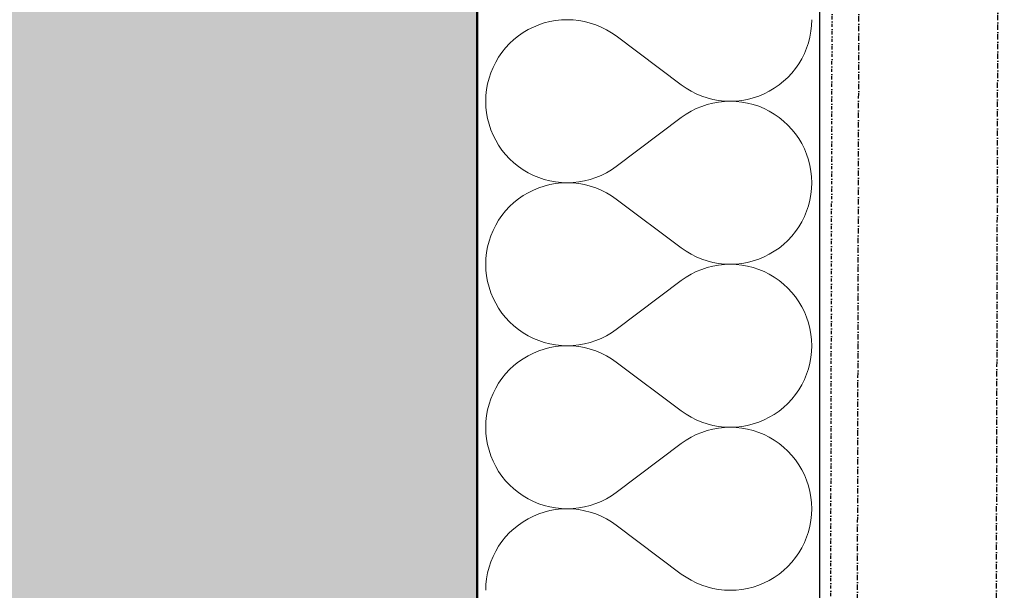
# Model space of a CAD drawing. Header units: millimetres. Extents: x -24674 to 2959, y -2716 to 20653.
# Tile 103 of 161: x -536 to -76, y 2705 to 2971. Entities that reach past the tile are written whole.
import ezdxf

# ---------------------------------------------------------------- set-up
doc = ezdxf.new("R2010")
doc.units = ezdxf.units.MM
doc.header["$MEASUREMENT"] = 0
for name, pattern in [('Wipeout_Contour', [1000, 0, -1000]), ('Čerchovaná M', [4.5, 2.5, -0.85, 0.3, -0.85]), ('Čerchovaná S', [3.5, 1.5, -0.85, 0.3, -0.85])]:
    doc.linetypes.add(name, pattern=pattern)
for name, color, linetype in [('9._POHLED ZÁPADNÍ_1_Nové_Konstrukce - krov', 7, 'Continuous'), ('9._POHLED ZÁPADNÍ_1_Nové_Konstrukce - nosné', 7, 'Continuous'), ('9._POHLED ZÁPADNÍ_1_Nové_Výplně - Povrchové', 7, 'Continuous'), ('9._POHLED ZÁPADNÍ_1_Nové_Výplně – Řezové', 7, 'Continuous'), ('9._POHLED ZÁPADNÍ_1_VÝTAH VAR 1', 7, 'Continuous')]:
    doc.layers.add(name, color=color, linetype=linetype)

# ---------------------------------------------------------------- blocks, each defined once
blk = doc.blocks.new('*X13', base_point=(-27719.5, -6043.99))
at = {"layer": '9._POHLED ZÁPADNÍ_1_Nové_Výplně – Řezové', "color": 21, "linetype": 'Continuous', "lineweight": 20, "true_color": 0xffaaaa}
for p, q in [((-293.08, 2969.03), (-295.6, 2967.99)), ((-290.5, 2969.89), (-293.08, 2969.03)), ((-287.87, 2970.56), (-290.5, 2969.89)), ((-285.19, 2971.04), (-287.87, 2970.56)), ((-282.48, 2971.33), (-285.19, 2971.04)), ((-279.76, 2971.43), (-282.48, 2971.33)), ((-277.05, 2971.33), (-279.76, 2971.43)), ((-274.34, 2971.04), (-277.05, 2971.33)), ((-271.66, 2970.55), (-274.34, 2971.04)), ((-269.03, 2969.88), (-271.66, 2970.55)), ((-266.45, 2969.02), (-269.03, 2969.88)), ((-263.93, 2967.97), (-266.45, 2969.02)), ((-165.89, 2966), (-165.6, 2968.71)), ((-165.6, 2968.71), (-165.5, 2971.43)), ((-302.61, 2963.84), (-304.73, 2962.13)), ((-300.37, 2965.39), (-302.61, 2963.84)), ((-298.03, 2966.78), (-300.37, 2965.39)), ((-295.6, 2967.99), (-298.03, 2966.78)), ((-261.5, 2966.75), (-263.93, 2967.97)), ((-259.16, 2965.36), (-261.5, 2966.75)), ((-256.93, 2963.81), (-259.16, 2965.36)), ((-256.93, 2963.81), (-226.46, 2940.95)), ((-166.37, 2963.33), (-165.89, 2966)), ((-306.72, 2960.28), (-308.57, 2958.29)), ((-304.73, 2962.13), (-306.72, 2960.28)), ((-167.91, 2958.11), (-167.05, 2960.69)), ((-167.05, 2960.69), (-166.37, 2963.33)), ((-310.28, 2956.17), (-311.83, 2953.94)), ((-308.57, 2958.29), (-310.28, 2956.17)), ((-170.17, 2953.16), (-168.95, 2955.6)), ((-168.95, 2955.6), (-167.91, 2958.11)), ((-313.22, 2951.6), (-314.44, 2949.16)), ((-311.83, 2953.94), (-313.22, 2951.6)), ((-173.11, 2948.59), (-171.56, 2950.83)), ((-171.56, 2950.83), (-170.17, 2953.16)), ((-315.48, 2946.65), (-316.34, 2944.07)), ((-314.44, 2949.16), (-315.48, 2946.65)), ((-176.67, 2944.48), (-174.81, 2946.47)), ((-174.81, 2946.47), (-173.11, 2948.59)), ((-317.01, 2941.43), (-317.5, 2938.76)), ((-316.34, 2944.07), (-317.01, 2941.43)), ((-226.46, 2940.95), (-224.22, 2939.4)), ((-183.02, 2939.37), (-180.78, 2940.92)), ((-180.78, 2940.92), (-178.66, 2942.63)), ((-178.66, 2942.63), (-176.67, 2944.48)), ((-317.79, 2936.05), (-317.88, 2933.33)), ((-317.5, 2938.76), (-317.79, 2936.05)), ((-224.22, 2939.4), (-221.88, 2938.01)), ((-221.88, 2938.01), (-219.45, 2936.79)), ((-219.45, 2936.79), (-216.94, 2935.75)), ((-190.3, 2935.73), (-187.79, 2936.77)), ((-187.79, 2936.77), (-185.36, 2937.99)), ((-185.36, 2937.99), (-183.02, 2939.37)), ((-317.88, 2933.33), (-317.79, 2930.61)), ((-216.94, 2935.75), (-214.36, 2934.88)), ((-214.36, 2931.78), (-216.94, 2930.92)), ((-214.36, 2934.88), (-211.72, 2934.21)), ((-211.72, 2932.46), (-214.36, 2931.78)), ((-211.72, 2934.21), (-209.05, 2933.72)), ((-209.05, 2932.94), (-211.72, 2932.46)), ((-209.05, 2933.72), (-206.34, 2933.43)), ((-206.34, 2933.23), (-209.05, 2932.94)), ((-206.34, 2933.43), (-203.62, 2933.33)), ((-203.62, 2933.33), (-206.34, 2933.23)), ((-203.62, 2933.33), (-200.9, 2933.43)), ((-200.9, 2933.24), (-203.62, 2933.33)), ((-200.9, 2933.43), (-198.2, 2933.72)), ((-198.2, 2932.95), (-200.9, 2933.24)), ((-198.2, 2933.72), (-195.52, 2934.2)), ((-195.52, 2932.47), (-198.2, 2932.95)), ((-195.52, 2934.2), (-192.88, 2934.87)), ((-192.88, 2931.8), (-195.52, 2932.47)), ((-192.88, 2934.87), (-190.3, 2935.73)), ((-190.3, 2930.94), (-192.88, 2931.8)), ((-317.79, 2930.61), (-317.5, 2927.91)), ((-317.5, 2927.91), (-317.01, 2925.23)), ((-224.22, 2927.27), (-226.46, 2925.71)), ((-221.88, 2928.66), (-224.22, 2927.27)), ((-219.45, 2929.88), (-221.88, 2928.66)), ((-216.94, 2930.92), (-219.45, 2929.88)), ((-187.79, 2929.9), (-190.3, 2930.94)), ((-185.36, 2928.68), (-187.79, 2929.9)), ((-183.02, 2927.29), (-185.36, 2928.68)), ((-180.78, 2925.74), (-183.02, 2927.29)), ((-317.01, 2925.23), (-316.34, 2922.6)), ((-316.34, 2922.6), (-315.48, 2920.02)), ((-256.93, 2902.86), (-226.46, 2925.71)), ((-178.66, 2924.04), (-180.78, 2925.74)), ((-176.67, 2922.18), (-178.66, 2924.04)), ((-174.81, 2920.19), (-176.67, 2922.18)), ((-315.48, 2920.02), (-314.44, 2917.5)), ((-173.11, 2918.08), (-174.81, 2920.19)), ((-171.56, 2915.84), (-173.11, 2918.08)), ((-314.44, 2917.5), (-313.22, 2915.07)), ((-313.22, 2915.07), (-311.83, 2912.73)), ((-170.17, 2913.5), (-171.56, 2915.84)), ((-168.95, 2911.07), (-170.17, 2913.5)), ((-311.83, 2912.73), (-310.28, 2910.5)), ((-310.28, 2910.5), (-308.57, 2908.38)), ((-308.57, 2908.38), (-306.72, 2906.39)), ((-167.91, 2908.56), (-168.95, 2911.07)), ((-167.05, 2905.98), (-167.91, 2908.56)), ((-306.72, 2906.39), (-304.73, 2904.53)), ((-304.73, 2904.53), (-302.61, 2902.83)), ((-166.37, 2903.34), (-167.05, 2905.98)), ((-302.61, 2902.83), (-300.37, 2901.28)), ((-300.37, 2901.28), (-298.03, 2899.89)), ((-298.03, 2899.89), (-295.6, 2898.67)), ((-263.93, 2898.69), (-261.5, 2899.91)), ((-261.5, 2899.91), (-259.16, 2901.3)), ((-259.16, 2901.3), (-256.93, 2902.86)), ((-165.89, 2900.66), (-166.37, 2903.34)), ((-165.6, 2897.96), (-165.89, 2900.66)), ((-295.6, 2898.67), (-293.08, 2897.63)), ((-293.08, 2897.63), (-290.5, 2896.78)), ((-290.5, 2896.78), (-287.87, 2896.1)), ((-287.87, 2896.1), (-285.19, 2895.62)), ((-285.19, 2894.85), (-287.87, 2894.37)), ((-285.19, 2895.62), (-282.48, 2895.33)), ((-282.48, 2895.14), (-285.19, 2894.85)), ((-282.48, 2895.33), (-279.76, 2895.24)), ((-279.76, 2895.24), (-282.48, 2895.14)), ((-279.76, 2895.24), (-277.05, 2895.34)), ((-277.05, 2895.14), (-279.76, 2895.24)), ((-277.05, 2895.34), (-274.34, 2895.63)), ((-274.34, 2894.85), (-277.05, 2895.14)), ((-274.34, 2895.63), (-271.66, 2896.11)), ((-271.66, 2894.36), (-274.34, 2894.85)), ((-271.66, 2896.11), (-269.03, 2896.79)), ((-269.03, 2896.79), (-266.45, 2897.65)), ((-266.45, 2897.65), (-263.93, 2898.69)), ((-165.5, 2895.24), (-165.6, 2897.96)), ((-165.6, 2892.52), (-165.5, 2895.24)), ((-298.03, 2890.59), (-300.37, 2889.2)), ((-295.6, 2891.8), (-298.03, 2890.59)), ((-293.08, 2892.84), (-295.6, 2891.8)), ((-290.5, 2893.7), (-293.08, 2892.84)), ((-287.87, 2894.37), (-290.5, 2893.7)), ((-269.03, 2893.69), (-271.66, 2894.36)), ((-266.45, 2892.83), (-269.03, 2893.69)), ((-263.93, 2891.78), (-266.45, 2892.83)), ((-261.5, 2890.56), (-263.93, 2891.78)), ((-259.16, 2889.17), (-261.5, 2890.56)), ((-165.89, 2889.81), (-165.6, 2892.52)), ((-304.73, 2885.94), (-306.72, 2884.09)), ((-302.61, 2887.65), (-304.73, 2885.94)), ((-300.37, 2889.2), (-302.61, 2887.65)), ((-256.93, 2887.62), (-259.16, 2889.17)), ((-256.93, 2887.62), (-226.46, 2864.76)), ((-167.05, 2884.5), (-166.37, 2887.14)), ((-166.37, 2887.14), (-165.89, 2889.81)), ((-308.57, 2882.1), (-310.28, 2879.98)), ((-306.72, 2884.09), (-308.57, 2882.1)), ((-168.95, 2879.41), (-167.91, 2881.92)), ((-167.91, 2881.92), (-167.05, 2884.5)), ((-311.83, 2877.75), (-313.22, 2875.41)), ((-310.28, 2879.98), (-311.83, 2877.75)), ((-171.56, 2874.63), (-170.17, 2876.97)), ((-170.17, 2876.97), (-168.95, 2879.41)), ((-314.44, 2872.97), (-315.48, 2870.46)), ((-313.22, 2875.41), (-314.44, 2872.97)), ((-174.81, 2870.28), (-173.11, 2872.4)), ((-173.11, 2872.4), (-171.56, 2874.63)), ((-316.34, 2867.88), (-317.01, 2865.24)), ((-315.48, 2870.46), (-316.34, 2867.88)), ((-178.66, 2866.44), (-176.67, 2868.29)), ((-176.67, 2868.29), (-174.81, 2870.28)), ((-317.5, 2862.57), (-317.79, 2859.86)), ((-317.01, 2865.24), (-317.5, 2862.57)), ((-226.46, 2864.76), (-224.22, 2863.21)), ((-224.22, 2863.21), (-221.88, 2861.82)), ((-185.36, 2861.79), (-183.02, 2863.18)), ((-183.02, 2863.18), (-180.78, 2864.73)), ((-180.78, 2864.73), (-178.66, 2866.44)), ((-317.79, 2859.86), (-317.88, 2857.14)), ((-221.88, 2861.82), (-219.45, 2860.6)), ((-219.45, 2860.6), (-216.94, 2859.56)), ((-216.94, 2859.56), (-214.36, 2858.69)), ((-214.36, 2858.69), (-211.72, 2858.02)), ((-211.72, 2858.02), (-209.05, 2857.53)), ((-198.2, 2857.53), (-195.52, 2858.01)), ((-195.52, 2858.01), (-192.88, 2858.68)), ((-192.88, 2858.68), (-190.3, 2859.54)), ((-190.3, 2859.54), (-187.79, 2860.58)), ((-187.79, 2860.58), (-185.36, 2861.79)), ((-317.88, 2857.14), (-317.79, 2854.42)), ((-317.79, 2854.42), (-317.5, 2851.72)), ((-219.45, 2853.69), (-221.88, 2852.47)), ((-216.94, 2854.73), (-219.45, 2853.69)), ((-214.36, 2855.59), (-216.94, 2854.73)), ((-211.72, 2856.27), (-214.36, 2855.59)), ((-209.05, 2856.75), (-211.72, 2856.27)), ((-209.05, 2857.53), (-206.34, 2857.24)), ((-206.34, 2857.04), (-209.05, 2856.75)), ((-206.34, 2857.24), (-203.62, 2857.14)), ((-203.62, 2857.14), (-206.34, 2857.04)), ((-203.62, 2857.14), (-200.9, 2857.24)), ((-200.9, 2857.05), (-203.62, 2857.14)), ((-200.9, 2857.24), (-198.2, 2857.53)), ((-198.2, 2856.76), (-200.9, 2857.05)), ((-195.52, 2856.28), (-198.2, 2856.76)), ((-192.88, 2855.61), (-195.52, 2856.28)), ((-190.3, 2854.75), (-192.88, 2855.61)), ((-187.79, 2853.71), (-190.3, 2854.75)), ((-185.36, 2852.49), (-187.79, 2853.71)), ((-317.5, 2851.72), (-317.01, 2849.04)), ((-317.01, 2849.04), (-316.34, 2846.41)), ((-256.93, 2826.67), (-226.46, 2849.52)), ((-224.22, 2851.08), (-226.46, 2849.52)), ((-221.88, 2852.47), (-224.22, 2851.08)), ((-183.02, 2851.1), (-185.36, 2852.49)), ((-180.78, 2849.55), (-183.02, 2851.1)), ((-178.66, 2847.85), (-180.78, 2849.55)), ((-316.34, 2846.41), (-315.48, 2843.82)), ((-176.67, 2845.99), (-178.66, 2847.85)), ((-174.81, 2844), (-176.67, 2845.99)), ((-173.11, 2841.89), (-174.81, 2844)), ((-315.48, 2843.82), (-314.44, 2841.31)), ((-314.44, 2841.31), (-313.22, 2838.88)), ((-171.56, 2839.65), (-173.11, 2841.89)), ((-170.17, 2837.31), (-171.56, 2839.65)), ((-313.22, 2838.88), (-311.83, 2836.54)), ((-311.83, 2836.54), (-310.28, 2834.31)), ((-168.95, 2834.88), (-170.17, 2837.31)), ((-167.91, 2832.37), (-168.95, 2834.88)), ((-310.28, 2834.31), (-308.57, 2832.19)), ((-308.57, 2832.19), (-306.72, 2830.2)), ((-306.72, 2830.2), (-304.73, 2828.34)), ((-167.05, 2829.78), (-167.91, 2832.37)), ((-304.73, 2828.34), (-302.61, 2826.64)), ((-302.61, 2826.64), (-300.37, 2825.09)), ((-259.16, 2825.11), (-256.93, 2826.67)), ((-166.37, 2827.15), (-167.05, 2829.78)), ((-165.89, 2824.47), (-166.37, 2827.15)), ((-300.37, 2825.09), (-298.03, 2823.7)), ((-298.03, 2823.7), (-295.6, 2822.48)), ((-295.6, 2822.48), (-293.08, 2821.44)), ((-293.08, 2821.44), (-290.5, 2820.59)), ((-269.03, 2820.6), (-266.45, 2821.46)), ((-266.45, 2821.46), (-263.93, 2822.5)), ((-263.93, 2822.5), (-261.5, 2823.72)), ((-261.5, 2823.72), (-259.16, 2825.11)), ((-165.6, 2821.77), (-165.89, 2824.47)), ((-165.5, 2819.05), (-165.6, 2821.77)), ((-293.08, 2816.65), (-295.6, 2815.61)), ((-290.5, 2817.51), (-293.08, 2816.65)), ((-290.5, 2820.59), (-287.87, 2819.91)), ((-287.87, 2818.18), (-290.5, 2817.51)), ((-287.87, 2819.91), (-285.19, 2819.43)), ((-285.19, 2818.66), (-287.87, 2818.18)), ((-285.19, 2819.43), (-282.48, 2819.14)), ((-282.48, 2818.95), (-285.19, 2818.66)), ((-282.48, 2819.14), (-279.76, 2819.05)), ((-279.76, 2819.05), (-282.48, 2818.95)), ((-279.76, 2819.05), (-277.05, 2819.15)), ((-277.05, 2818.95), (-279.76, 2819.05)), ((-277.05, 2819.15), (-274.34, 2819.44)), ((-274.34, 2818.66), (-277.05, 2818.95)), ((-274.34, 2819.44), (-271.66, 2819.92)), ((-271.66, 2818.17), (-274.34, 2818.66)), ((-271.66, 2819.92), (-269.03, 2820.6)), ((-269.03, 2817.5), (-271.66, 2818.17)), ((-266.45, 2816.64), (-269.03, 2817.5)), ((-263.93, 2815.59), (-266.45, 2816.64)), ((-165.89, 2813.62), (-165.6, 2816.33)), ((-165.6, 2816.33), (-165.5, 2819.05)), ((-300.37, 2813.01), (-302.61, 2811.46)), ((-298.03, 2814.4), (-300.37, 2813.01)), ((-295.6, 2815.61), (-298.03, 2814.4)), ((-261.5, 2814.37), (-263.93, 2815.59)), ((-259.16, 2812.98), (-261.5, 2814.37)), ((-256.93, 2811.43), (-259.16, 2812.98)), ((-166.37, 2810.95), (-165.89, 2813.62)), ((-306.72, 2807.9), (-308.57, 2805.91)), ((-304.73, 2809.75), (-306.72, 2807.9)), ((-302.61, 2811.46), (-304.73, 2809.75)), ((-256.93, 2811.43), (-226.46, 2788.57)), ((-167.91, 2805.73), (-167.05, 2808.31)), ((-167.05, 2808.31), (-166.37, 2810.95)), ((-310.28, 2803.79), (-311.83, 2801.56)), ((-308.57, 2805.91), (-310.28, 2803.79)), ((-170.17, 2800.78), (-168.95, 2803.22)), ((-168.95, 2803.22), (-167.91, 2805.73)), ((-313.22, 2799.22), (-314.44, 2796.78)), ((-311.83, 2801.56), (-313.22, 2799.22)), ((-173.11, 2796.21), (-171.56, 2798.44)), ((-171.56, 2798.44), (-170.17, 2800.78)), ((-315.48, 2794.27), (-316.34, 2791.69)), ((-314.44, 2796.78), (-315.48, 2794.27)), ((-176.67, 2792.1), (-174.81, 2794.09)), ((-174.81, 2794.09), (-173.11, 2796.21)), ((-317.01, 2789.05), (-317.5, 2786.38)), ((-316.34, 2791.69), (-317.01, 2789.05)), ((-180.78, 2788.54), (-178.66, 2790.25)), ((-178.66, 2790.25), (-176.67, 2792.1)), ((-317.5, 2786.38), (-317.79, 2783.67)), ((-226.46, 2788.57), (-224.22, 2787.02)), ((-224.22, 2787.02), (-221.88, 2785.63)), ((-221.88, 2785.63), (-219.45, 2784.41)), ((-219.45, 2784.41), (-216.94, 2783.36)), ((-190.3, 2783.35), (-187.79, 2784.39)), ((-187.79, 2784.39), (-185.36, 2785.6)), ((-185.36, 2785.6), (-183.02, 2786.99)), ((-183.02, 2786.99), (-180.78, 2788.54)), ((-317.79, 2783.67), (-317.88, 2780.95)), ((-317.88, 2780.95), (-317.79, 2778.23)), ((-216.94, 2783.36), (-214.36, 2782.5)), ((-214.36, 2782.5), (-211.72, 2781.83)), ((-211.72, 2780.08), (-214.36, 2779.4)), ((-211.72, 2781.83), (-209.05, 2781.34)), ((-209.05, 2780.56), (-211.72, 2780.08)), ((-209.05, 2781.34), (-206.34, 2781.05)), ((-206.34, 2780.85), (-209.05, 2780.56)), ((-206.34, 2781.05), (-203.62, 2780.95)), ((-203.62, 2780.95), (-206.34, 2780.85)), ((-203.62, 2780.95), (-200.9, 2781.05)), ((-200.9, 2780.86), (-203.62, 2780.95)), ((-200.9, 2781.05), (-198.2, 2781.34)), ((-198.2, 2780.57), (-200.9, 2780.86)), ((-198.2, 2781.34), (-195.52, 2781.82)), ((-195.52, 2780.09), (-198.2, 2780.57)), ((-195.52, 2781.82), (-192.88, 2782.49)), ((-192.88, 2779.41), (-195.52, 2780.09)), ((-192.88, 2782.49), (-190.3, 2783.35)), ((-317.79, 2778.23), (-317.5, 2775.53)), ((-317.5, 2775.53), (-317.01, 2772.85)), ((-224.22, 2774.89), (-226.46, 2773.33)), ((-221.88, 2776.28), (-224.22, 2774.89)), ((-219.45, 2777.5), (-221.88, 2776.28)), ((-216.94, 2778.54), (-219.45, 2777.5)), ((-214.36, 2779.4), (-216.94, 2778.54)), ((-190.3, 2778.56), (-192.88, 2779.41)), ((-187.79, 2777.52), (-190.3, 2778.56)), ((-185.36, 2776.3), (-187.79, 2777.52)), ((-183.02, 2774.91), (-185.36, 2776.3)), ((-180.78, 2773.36), (-183.02, 2774.91)), ((-317.01, 2772.85), (-316.34, 2770.22)), ((-256.93, 2750.48), (-226.46, 2773.33)), ((-178.66, 2771.66), (-180.78, 2773.36)), ((-176.67, 2769.8), (-178.66, 2771.66)), ((-316.34, 2770.22), (-315.48, 2767.63)), ((-315.48, 2767.63), (-314.44, 2765.12)), ((-174.81, 2767.81), (-176.67, 2769.8)), ((-173.11, 2765.69), (-174.81, 2767.81)), ((-171.56, 2763.46), (-173.11, 2765.69)), ((-314.44, 2765.12), (-313.22, 2762.69)), ((-313.22, 2762.69), (-311.83, 2760.35)), ((-170.17, 2761.12), (-171.56, 2763.46)), ((-168.95, 2758.69), (-170.17, 2761.12)), ((-311.83, 2760.35), (-310.28, 2758.11)), ((-310.28, 2758.11), (-308.57, 2756)), ((-167.91, 2756.18), (-168.95, 2758.69)), ((-308.57, 2756), (-306.72, 2754.01)), ((-306.72, 2754.01), (-304.73, 2752.15)), ((-304.73, 2752.15), (-302.61, 2750.45)), ((-167.05, 2753.59), (-167.91, 2756.18)), ((-166.37, 2750.96), (-167.05, 2753.59)), ((-302.61, 2750.45), (-300.37, 2748.9)), ((-300.37, 2748.9), (-298.03, 2747.51)), ((-298.03, 2747.51), (-295.6, 2746.29)), ((-263.93, 2746.31), (-261.5, 2747.53)), ((-261.5, 2747.53), (-259.16, 2748.92)), ((-259.16, 2748.92), (-256.93, 2750.48)), ((-165.89, 2748.28), (-166.37, 2750.96)), ((-165.6, 2745.58), (-165.89, 2748.28)), ((-295.6, 2746.29), (-293.08, 2745.25)), ((-293.08, 2745.25), (-290.5, 2744.39)), ((-290.5, 2744.39), (-287.87, 2743.72)), ((-287.87, 2743.72), (-285.19, 2743.24)), ((-285.19, 2743.24), (-282.48, 2742.95)), ((-282.48, 2742.76), (-285.19, 2742.47)), ((-282.48, 2742.95), (-279.76, 2742.86)), ((-279.76, 2742.86), (-282.48, 2742.76)), ((-279.76, 2742.86), (-277.05, 2742.96)), ((-277.05, 2742.76), (-279.76, 2742.86)), ((-277.05, 2742.96), (-274.34, 2743.25)), ((-274.34, 2742.47), (-277.05, 2742.76)), ((-274.34, 2743.25), (-271.66, 2743.73)), ((-271.66, 2743.73), (-269.03, 2744.41)), ((-269.03, 2744.41), (-266.45, 2745.27)), ((-266.45, 2745.27), (-263.93, 2746.31)), ((-165.5, 2742.86), (-165.6, 2745.58)), ((-165.6, 2740.14), (-165.5, 2742.86)), ((-298.03, 2738.21), (-300.37, 2736.82)), ((-295.6, 2739.42), (-298.03, 2738.21)), ((-293.08, 2740.46), (-295.6, 2739.42)), ((-290.5, 2741.32), (-293.08, 2740.46)), ((-287.87, 2741.99), (-290.5, 2741.32)), ((-285.19, 2742.47), (-287.87, 2741.99)), ((-271.66, 2741.98), (-274.34, 2742.47)), ((-269.03, 2741.31), (-271.66, 2741.98)), ((-266.45, 2740.44), (-269.03, 2741.31)), ((-263.93, 2739.4), (-266.45, 2740.44)), ((-261.5, 2738.18), (-263.93, 2739.4)), ((-259.16, 2736.79), (-261.5, 2738.18)), ((-165.89, 2737.43), (-165.6, 2740.14)), ((-304.73, 2733.56), (-306.72, 2731.71)), ((-302.61, 2735.27), (-304.73, 2733.56)), ((-300.37, 2736.82), (-302.61, 2735.27)), ((-256.93, 2735.24), (-259.16, 2736.79)), ((-256.93, 2735.24), (-226.46, 2712.38)), ((-167.05, 2732.12), (-166.37, 2734.76)), ((-166.37, 2734.76), (-165.89, 2737.43)), ((-308.57, 2729.72), (-310.28, 2727.6)), ((-306.72, 2731.71), (-308.57, 2729.72)), ((-168.95, 2727.03), (-167.91, 2729.54)), ((-167.91, 2729.54), (-167.05, 2732.12)), ((-311.83, 2725.37), (-313.22, 2723.03)), ((-310.28, 2727.6), (-311.83, 2725.37)), ((-171.56, 2722.25), (-170.17, 2724.59)), ((-170.17, 2724.59), (-168.95, 2727.03)), ((-314.44, 2720.59), (-315.48, 2718.08)), ((-313.22, 2723.03), (-314.44, 2720.59)), ((-174.81, 2717.9), (-173.11, 2720.02)), ((-173.11, 2720.02), (-171.56, 2722.25)), ((-316.34, 2715.5), (-317.01, 2712.86)), ((-315.48, 2718.08), (-316.34, 2715.5)), ((-178.66, 2714.06), (-176.67, 2715.91)), ((-176.67, 2715.91), (-174.81, 2717.9)), ((-317.01, 2712.86), (-317.5, 2710.19)), ((-226.46, 2712.38), (-224.22, 2710.83)), ((-224.22, 2710.83), (-221.88, 2709.44)), ((-185.36, 2709.41), (-183.02, 2710.8)), ((-183.02, 2710.8), (-180.78, 2712.35)), ((-180.78, 2712.35), (-178.66, 2714.06)), ((-317.79, 2707.48), (-317.88, 2704.76)), ((-317.5, 2710.19), (-317.79, 2707.48)), ((-221.88, 2709.44), (-219.45, 2708.22)), ((-219.45, 2708.22), (-216.94, 2707.17)), ((-216.94, 2707.17), (-214.36, 2706.31)), ((-214.36, 2706.31), (-211.72, 2705.64)), ((-195.52, 2705.63), (-192.88, 2706.3)), ((-192.88, 2706.3), (-190.3, 2707.16)), ((-190.3, 2707.16), (-187.79, 2708.2)), ((-187.79, 2708.2), (-185.36, 2709.41)), ((-211.72, 2705.64), (-209.05, 2705.15)), ((-209.05, 2705.15), (-206.34, 2704.86)), ((-206.34, 2704.86), (-203.62, 2704.76)), ((-203.62, 2704.76), (-200.9, 2704.86)), ((-200.9, 2704.86), (-198.2, 2705.15)), ((-198.2, 2705.15), (-195.52, 2705.63))]:
    blk.add_line(p, q, dxfattribs=at)
blk = doc.blocks.new('*X24', base_point=(-27719.5, -6043.99))
at = {"layer": '9._POHLED ZÁPADNÍ_1_Nové_Výplně – Řezové', "color": 21, "linetype": 'Continuous', "lineweight": 20, "true_color": 0xffaaaa}
for p, q in [((-293.08, 2969.03), (-295.6, 2967.99)), ((-290.5, 2969.89), (-293.08, 2969.03)), ((-287.87, 2970.56), (-290.5, 2969.89)), ((-285.19, 2971.04), (-287.87, 2970.56)), ((-282.48, 2971.33), (-285.19, 2971.04)), ((-279.76, 2971.43), (-282.48, 2971.33)), ((-277.05, 2971.33), (-279.76, 2971.43)), ((-274.34, 2971.04), (-277.05, 2971.33)), ((-271.66, 2970.55), (-274.34, 2971.04)), ((-269.03, 2969.88), (-271.66, 2970.55)), ((-266.45, 2969.02), (-269.03, 2969.88)), ((-263.93, 2967.97), (-266.45, 2969.02)), ((-165.89, 2966), (-165.6, 2968.71)), ((-165.6, 2968.71), (-165.5, 2971.43)), ((-302.61, 2963.84), (-304.73, 2962.13)), ((-300.37, 2965.39), (-302.61, 2963.84)), ((-298.03, 2966.78), (-300.37, 2965.39)), ((-295.6, 2967.99), (-298.03, 2966.78)), ((-261.5, 2966.75), (-263.93, 2967.97)), ((-259.16, 2965.36), (-261.5, 2966.75)), ((-256.93, 2963.81), (-259.16, 2965.36)), ((-256.93, 2963.81), (-226.46, 2940.95)), ((-166.37, 2963.33), (-165.89, 2966)), ((-306.72, 2960.28), (-308.57, 2958.29)), ((-304.73, 2962.13), (-306.72, 2960.28)), ((-167.91, 2958.11), (-167.05, 2960.69)), ((-167.05, 2960.69), (-166.37, 2963.33)), ((-310.28, 2956.17), (-311.83, 2953.94)), ((-308.57, 2958.29), (-310.28, 2956.17)), ((-170.17, 2953.16), (-168.95, 2955.6)), ((-168.95, 2955.6), (-167.91, 2958.11)), ((-313.22, 2951.6), (-314.44, 2949.16)), ((-311.83, 2953.94), (-313.22, 2951.6)), ((-173.11, 2948.59), (-171.56, 2950.83)), ((-171.56, 2950.83), (-170.17, 2953.16)), ((-315.48, 2946.65), (-316.34, 2944.07)), ((-314.44, 2949.16), (-315.48, 2946.65)), ((-176.67, 2944.48), (-174.81, 2946.47)), ((-174.81, 2946.47), (-173.11, 2948.59)), ((-317.01, 2941.43), (-317.5, 2938.76)), ((-316.34, 2944.07), (-317.01, 2941.43)), ((-226.46, 2940.95), (-224.22, 2939.4)), ((-183.02, 2939.37), (-180.78, 2940.92)), ((-180.78, 2940.92), (-178.66, 2942.63)), ((-178.66, 2942.63), (-176.67, 2944.48)), ((-317.79, 2936.05), (-317.88, 2933.33)), ((-317.5, 2938.76), (-317.79, 2936.05)), ((-224.22, 2939.4), (-221.88, 2938.01)), ((-221.88, 2938.01), (-219.45, 2936.79)), ((-219.45, 2936.79), (-216.94, 2935.75)), ((-190.3, 2935.73), (-187.79, 2936.77)), ((-187.79, 2936.77), (-185.36, 2937.99)), ((-185.36, 2937.99), (-183.02, 2939.37)), ((-317.88, 2933.33), (-317.79, 2930.61)), ((-216.94, 2935.75), (-214.36, 2934.88)), ((-214.36, 2931.78), (-216.94, 2930.92)), ((-214.36, 2934.88), (-211.72, 2934.21)), ((-211.72, 2932.46), (-214.36, 2931.78)), ((-211.72, 2934.21), (-209.05, 2933.72)), ((-209.05, 2932.94), (-211.72, 2932.46)), ((-209.05, 2933.72), (-206.34, 2933.43)), ((-206.34, 2933.23), (-209.05, 2932.94)), ((-206.34, 2933.43), (-203.62, 2933.33)), ((-203.62, 2933.33), (-206.34, 2933.23)), ((-203.62, 2933.33), (-200.9, 2933.43)), ((-200.9, 2933.24), (-203.62, 2933.33)), ((-200.9, 2933.43), (-198.2, 2933.72)), ((-198.2, 2932.95), (-200.9, 2933.24)), ((-198.2, 2933.72), (-195.52, 2934.2)), ((-195.52, 2932.47), (-198.2, 2932.95)), ((-195.52, 2934.2), (-192.88, 2934.87)), ((-192.88, 2931.8), (-195.52, 2932.47)), ((-192.88, 2934.87), (-190.3, 2935.73)), ((-190.3, 2930.94), (-192.88, 2931.8)), ((-317.79, 2930.61), (-317.5, 2927.91)), ((-317.5, 2927.91), (-317.01, 2925.23)), ((-224.22, 2927.27), (-226.46, 2925.71)), ((-221.88, 2928.66), (-224.22, 2927.27)), ((-219.45, 2929.88), (-221.88, 2928.66)), ((-216.94, 2930.92), (-219.45, 2929.88)), ((-187.79, 2929.9), (-190.3, 2930.94)), ((-185.36, 2928.68), (-187.79, 2929.9)), ((-183.02, 2927.29), (-185.36, 2928.68)), ((-180.78, 2925.74), (-183.02, 2927.29)), ((-317.01, 2925.23), (-316.34, 2922.6)), ((-316.34, 2922.6), (-315.48, 2920.02)), ((-256.93, 2902.86), (-226.46, 2925.71)), ((-178.66, 2924.04), (-180.78, 2925.74)), ((-176.67, 2922.18), (-178.66, 2924.04)), ((-174.81, 2920.19), (-176.67, 2922.18)), ((-315.48, 2920.02), (-314.44, 2917.5)), ((-173.11, 2918.08), (-174.81, 2920.19)), ((-171.56, 2915.84), (-173.11, 2918.08)), ((-314.44, 2917.5), (-313.22, 2915.07)), ((-313.22, 2915.07), (-311.83, 2912.73)), ((-170.17, 2913.5), (-171.56, 2915.84)), ((-168.95, 2911.07), (-170.17, 2913.5)), ((-311.83, 2912.73), (-310.28, 2910.5)), ((-310.28, 2910.5), (-308.57, 2908.38)), ((-308.57, 2908.38), (-306.72, 2906.39)), ((-167.91, 2908.56), (-168.95, 2911.07)), ((-167.05, 2905.98), (-167.91, 2908.56)), ((-306.72, 2906.39), (-304.73, 2904.53)), ((-304.73, 2904.53), (-302.61, 2902.83)), ((-166.37, 2903.34), (-167.05, 2905.98)), ((-302.61, 2902.83), (-300.37, 2901.28)), ((-300.37, 2901.28), (-298.03, 2899.89)), ((-298.03, 2899.89), (-295.6, 2898.67)), ((-263.93, 2898.69), (-261.5, 2899.91)), ((-261.5, 2899.91), (-259.16, 2901.3)), ((-259.16, 2901.3), (-256.93, 2902.86)), ((-165.89, 2900.66), (-166.37, 2903.34)), ((-165.6, 2897.96), (-165.89, 2900.66)), ((-295.6, 2898.67), (-293.08, 2897.63)), ((-293.08, 2897.63), (-290.5, 2896.78)), ((-290.5, 2896.78), (-287.87, 2896.1)), ((-287.87, 2896.1), (-285.19, 2895.62)), ((-285.19, 2894.85), (-287.87, 2894.37)), ((-285.19, 2895.62), (-282.48, 2895.33)), ((-282.48, 2895.14), (-285.19, 2894.85)), ((-282.48, 2895.33), (-279.76, 2895.24)), ((-279.76, 2895.24), (-282.48, 2895.14)), ((-279.76, 2895.24), (-277.05, 2895.34)), ((-277.05, 2895.14), (-279.76, 2895.24)), ((-277.05, 2895.34), (-274.34, 2895.63)), ((-274.34, 2894.85), (-277.05, 2895.14)), ((-274.34, 2895.63), (-271.66, 2896.11)), ((-271.66, 2894.36), (-274.34, 2894.85)), ((-271.66, 2896.11), (-269.03, 2896.79)), ((-269.03, 2896.79), (-266.45, 2897.65)), ((-266.45, 2897.65), (-263.93, 2898.69)), ((-165.5, 2895.24), (-165.6, 2897.96)), ((-165.6, 2892.52), (-165.5, 2895.24)), ((-298.03, 2890.59), (-300.37, 2889.2)), ((-295.6, 2891.8), (-298.03, 2890.59)), ((-293.08, 2892.84), (-295.6, 2891.8)), ((-290.5, 2893.7), (-293.08, 2892.84)), ((-287.87, 2894.37), (-290.5, 2893.7)), ((-269.03, 2893.69), (-271.66, 2894.36)), ((-266.45, 2892.83), (-269.03, 2893.69)), ((-263.93, 2891.78), (-266.45, 2892.83)), ((-261.5, 2890.56), (-263.93, 2891.78)), ((-259.16, 2889.17), (-261.5, 2890.56)), ((-165.89, 2889.81), (-165.6, 2892.52)), ((-304.73, 2885.94), (-306.72, 2884.09)), ((-302.61, 2887.65), (-304.73, 2885.94)), ((-300.37, 2889.2), (-302.61, 2887.65)), ((-256.93, 2887.62), (-259.16, 2889.17)), ((-256.93, 2887.62), (-226.46, 2864.76)), ((-167.05, 2884.5), (-166.37, 2887.14)), ((-166.37, 2887.14), (-165.89, 2889.81)), ((-308.57, 2882.1), (-310.28, 2879.98)), ((-306.72, 2884.09), (-308.57, 2882.1)), ((-168.95, 2879.41), (-167.91, 2881.92)), ((-167.91, 2881.92), (-167.05, 2884.5)), ((-311.83, 2877.75), (-313.22, 2875.41)), ((-310.28, 2879.98), (-311.83, 2877.75)), ((-171.56, 2874.63), (-170.17, 2876.97)), ((-170.17, 2876.97), (-168.95, 2879.41)), ((-314.44, 2872.97), (-315.48, 2870.46)), ((-313.22, 2875.41), (-314.44, 2872.97)), ((-174.81, 2870.28), (-173.11, 2872.4)), ((-173.11, 2872.4), (-171.56, 2874.63)), ((-316.34, 2867.88), (-317.01, 2865.24)), ((-315.48, 2870.46), (-316.34, 2867.88)), ((-178.66, 2866.44), (-176.67, 2868.29)), ((-176.67, 2868.29), (-174.81, 2870.28)), ((-317.5, 2862.57), (-317.79, 2859.86)), ((-317.01, 2865.24), (-317.5, 2862.57)), ((-226.46, 2864.76), (-224.22, 2863.21)), ((-224.22, 2863.21), (-221.88, 2861.82)), ((-185.36, 2861.79), (-183.02, 2863.18)), ((-183.02, 2863.18), (-180.78, 2864.73)), ((-180.78, 2864.73), (-178.66, 2866.44)), ((-317.79, 2859.86), (-317.88, 2857.14)), ((-221.88, 2861.82), (-219.45, 2860.6)), ((-219.45, 2860.6), (-216.94, 2859.56)), ((-216.94, 2859.56), (-214.36, 2858.69)), ((-214.36, 2858.69), (-211.72, 2858.02)), ((-211.72, 2858.02), (-209.05, 2857.53)), ((-198.2, 2857.53), (-195.52, 2858.01)), ((-195.52, 2858.01), (-192.88, 2858.68)), ((-192.88, 2858.68), (-190.3, 2859.54)), ((-190.3, 2859.54), (-187.79, 2860.58)), ((-187.79, 2860.58), (-185.36, 2861.79)), ((-317.88, 2857.14), (-317.79, 2854.42)), ((-317.79, 2854.42), (-317.5, 2851.72)), ((-219.45, 2853.69), (-221.88, 2852.47)), ((-216.94, 2854.73), (-219.45, 2853.69)), ((-214.36, 2855.59), (-216.94, 2854.73)), ((-211.72, 2856.27), (-214.36, 2855.59)), ((-209.05, 2856.75), (-211.72, 2856.27)), ((-209.05, 2857.53), (-206.34, 2857.24)), ((-206.34, 2857.04), (-209.05, 2856.75)), ((-206.34, 2857.24), (-203.62, 2857.14)), ((-203.62, 2857.14), (-206.34, 2857.04)), ((-203.62, 2857.14), (-200.9, 2857.24)), ((-200.9, 2857.05), (-203.62, 2857.14)), ((-200.9, 2857.24), (-198.2, 2857.53)), ((-198.2, 2856.76), (-200.9, 2857.05)), ((-195.52, 2856.28), (-198.2, 2856.76)), ((-192.88, 2855.61), (-195.52, 2856.28)), ((-190.3, 2854.75), (-192.88, 2855.61)), ((-187.79, 2853.71), (-190.3, 2854.75)), ((-185.36, 2852.49), (-187.79, 2853.71)), ((-317.5, 2851.72), (-317.01, 2849.04)), ((-317.01, 2849.04), (-316.34, 2846.41)), ((-256.93, 2826.67), (-226.46, 2849.52)), ((-224.22, 2851.08), (-226.46, 2849.52)), ((-221.88, 2852.47), (-224.22, 2851.08)), ((-183.02, 2851.1), (-185.36, 2852.49)), ((-180.78, 2849.55), (-183.02, 2851.1)), ((-178.66, 2847.85), (-180.78, 2849.55)), ((-316.34, 2846.41), (-315.48, 2843.82)), ((-176.67, 2845.99), (-178.66, 2847.85)), ((-174.81, 2844), (-176.67, 2845.99)), ((-173.11, 2841.89), (-174.81, 2844)), ((-315.48, 2843.82), (-314.44, 2841.31)), ((-314.44, 2841.31), (-313.22, 2838.88)), ((-171.56, 2839.65), (-173.11, 2841.89)), ((-170.17, 2837.31), (-171.56, 2839.65)), ((-313.22, 2838.88), (-311.83, 2836.54)), ((-311.83, 2836.54), (-310.28, 2834.31)), ((-168.95, 2834.88), (-170.17, 2837.31)), ((-167.91, 2832.37), (-168.95, 2834.88)), ((-310.28, 2834.31), (-308.57, 2832.19)), ((-308.57, 2832.19), (-306.72, 2830.2)), ((-306.72, 2830.2), (-304.73, 2828.34)), ((-167.05, 2829.78), (-167.91, 2832.37)), ((-304.73, 2828.34), (-302.61, 2826.64)), ((-302.61, 2826.64), (-300.37, 2825.09)), ((-259.16, 2825.11), (-256.93, 2826.67)), ((-166.37, 2827.15), (-167.05, 2829.78)), ((-165.89, 2824.47), (-166.37, 2827.15)), ((-300.37, 2825.09), (-298.03, 2823.7)), ((-298.03, 2823.7), (-295.6, 2822.48)), ((-295.6, 2822.48), (-293.08, 2821.44)), ((-293.08, 2821.44), (-290.5, 2820.59)), ((-269.03, 2820.6), (-266.45, 2821.46)), ((-266.45, 2821.46), (-263.93, 2822.5)), ((-263.93, 2822.5), (-261.5, 2823.72)), ((-261.5, 2823.72), (-259.16, 2825.11)), ((-165.6, 2821.77), (-165.89, 2824.47)), ((-165.5, 2819.05), (-165.6, 2821.77)), ((-293.08, 2816.65), (-295.6, 2815.61)), ((-290.5, 2817.51), (-293.08, 2816.65)), ((-290.5, 2820.59), (-287.87, 2819.91)), ((-287.87, 2818.18), (-290.5, 2817.51)), ((-287.87, 2819.91), (-285.19, 2819.43)), ((-285.19, 2818.66), (-287.87, 2818.18)), ((-285.19, 2819.43), (-282.48, 2819.14)), ((-282.48, 2818.95), (-285.19, 2818.66)), ((-282.48, 2819.14), (-279.76, 2819.05)), ((-279.76, 2819.05), (-282.48, 2818.95)), ((-279.76, 2819.05), (-277.05, 2819.15)), ((-277.05, 2818.95), (-279.76, 2819.05)), ((-277.05, 2819.15), (-274.34, 2819.44)), ((-274.34, 2818.66), (-277.05, 2818.95)), ((-274.34, 2819.44), (-271.66, 2819.92)), ((-271.66, 2818.17), (-274.34, 2818.66)), ((-271.66, 2819.92), (-269.03, 2820.6)), ((-269.03, 2817.5), (-271.66, 2818.17)), ((-266.45, 2816.64), (-269.03, 2817.5)), ((-263.93, 2815.59), (-266.45, 2816.64)), ((-165.89, 2813.62), (-165.6, 2816.33)), ((-165.6, 2816.33), (-165.5, 2819.05)), ((-300.37, 2813.01), (-302.61, 2811.46)), ((-298.03, 2814.4), (-300.37, 2813.01)), ((-295.6, 2815.61), (-298.03, 2814.4)), ((-261.5, 2814.37), (-263.93, 2815.59)), ((-259.16, 2812.98), (-261.5, 2814.37)), ((-256.93, 2811.43), (-259.16, 2812.98)), ((-166.37, 2810.95), (-165.89, 2813.62)), ((-306.72, 2807.9), (-308.57, 2805.91)), ((-304.73, 2809.75), (-306.72, 2807.9)), ((-302.61, 2811.46), (-304.73, 2809.75)), ((-256.93, 2811.43), (-226.46, 2788.57)), ((-167.91, 2805.73), (-167.05, 2808.31)), ((-167.05, 2808.31), (-166.37, 2810.95)), ((-310.28, 2803.79), (-311.83, 2801.56)), ((-308.57, 2805.91), (-310.28, 2803.79)), ((-170.17, 2800.78), (-168.95, 2803.22)), ((-168.95, 2803.22), (-167.91, 2805.73)), ((-313.22, 2799.22), (-314.44, 2796.78)), ((-311.83, 2801.56), (-313.22, 2799.22)), ((-173.11, 2796.21), (-171.56, 2798.44)), ((-171.56, 2798.44), (-170.17, 2800.78)), ((-315.48, 2794.27), (-316.34, 2791.69)), ((-314.44, 2796.78), (-315.48, 2794.27)), ((-176.67, 2792.1), (-174.81, 2794.09)), ((-174.81, 2794.09), (-173.11, 2796.21)), ((-317.01, 2789.05), (-317.5, 2786.38)), ((-316.34, 2791.69), (-317.01, 2789.05)), ((-180.78, 2788.54), (-178.66, 2790.25)), ((-178.66, 2790.25), (-176.67, 2792.1)), ((-317.5, 2786.38), (-317.79, 2783.67)), ((-226.46, 2788.57), (-224.22, 2787.02)), ((-224.22, 2787.02), (-221.88, 2785.63)), ((-221.88, 2785.63), (-219.45, 2784.41)), ((-219.45, 2784.41), (-216.94, 2783.36)), ((-190.3, 2783.35), (-187.79, 2784.39)), ((-187.79, 2784.39), (-185.36, 2785.6)), ((-185.36, 2785.6), (-183.02, 2786.99)), ((-183.02, 2786.99), (-180.78, 2788.54)), ((-317.79, 2783.67), (-317.88, 2780.95)), ((-317.88, 2780.95), (-317.79, 2778.23)), ((-216.94, 2783.36), (-214.36, 2782.5)), ((-214.36, 2782.5), (-211.72, 2781.83)), ((-211.72, 2780.08), (-214.36, 2779.4)), ((-211.72, 2781.83), (-209.05, 2781.34)), ((-209.05, 2780.56), (-211.72, 2780.08)), ((-209.05, 2781.34), (-206.34, 2781.05)), ((-206.34, 2780.85), (-209.05, 2780.56)), ((-206.34, 2781.05), (-203.62, 2780.95)), ((-203.62, 2780.95), (-206.34, 2780.85)), ((-203.62, 2780.95), (-200.9, 2781.05)), ((-200.9, 2780.86), (-203.62, 2780.95)), ((-200.9, 2781.05), (-198.2, 2781.34)), ((-198.2, 2780.57), (-200.9, 2780.86)), ((-198.2, 2781.34), (-195.52, 2781.82)), ((-195.52, 2780.09), (-198.2, 2780.57)), ((-195.52, 2781.82), (-192.88, 2782.49)), ((-192.88, 2779.41), (-195.52, 2780.09)), ((-192.88, 2782.49), (-190.3, 2783.35)), ((-317.79, 2778.23), (-317.5, 2775.53)), ((-317.5, 2775.53), (-317.01, 2772.85)), ((-224.22, 2774.89), (-226.46, 2773.33)), ((-221.88, 2776.28), (-224.22, 2774.89)), ((-219.45, 2777.5), (-221.88, 2776.28)), ((-216.94, 2778.54), (-219.45, 2777.5)), ((-214.36, 2779.4), (-216.94, 2778.54)), ((-190.3, 2778.56), (-192.88, 2779.41)), ((-187.79, 2777.52), (-190.3, 2778.56)), ((-185.36, 2776.3), (-187.79, 2777.52)), ((-183.02, 2774.91), (-185.36, 2776.3)), ((-180.78, 2773.36), (-183.02, 2774.91)), ((-317.01, 2772.85), (-316.34, 2770.22)), ((-256.93, 2750.48), (-226.46, 2773.33)), ((-178.66, 2771.66), (-180.78, 2773.36)), ((-176.67, 2769.8), (-178.66, 2771.66)), ((-316.34, 2770.22), (-315.48, 2767.63)), ((-315.48, 2767.63), (-314.44, 2765.12)), ((-174.81, 2767.81), (-176.67, 2769.8)), ((-173.11, 2765.69), (-174.81, 2767.81)), ((-171.56, 2763.46), (-173.11, 2765.69)), ((-314.44, 2765.12), (-313.22, 2762.69)), ((-313.22, 2762.69), (-311.83, 2760.35)), ((-170.17, 2761.12), (-171.56, 2763.46)), ((-168.95, 2758.69), (-170.17, 2761.12)), ((-311.83, 2760.35), (-310.28, 2758.11)), ((-310.28, 2758.11), (-308.57, 2756)), ((-167.91, 2756.18), (-168.95, 2758.69)), ((-308.57, 2756), (-306.72, 2754.01)), ((-306.72, 2754.01), (-304.73, 2752.15)), ((-304.73, 2752.15), (-302.61, 2750.45)), ((-167.05, 2753.59), (-167.91, 2756.18)), ((-166.37, 2750.96), (-167.05, 2753.59)), ((-302.61, 2750.45), (-300.37, 2748.9)), ((-300.37, 2748.9), (-298.03, 2747.51)), ((-298.03, 2747.51), (-295.6, 2746.29)), ((-263.93, 2746.31), (-261.5, 2747.53)), ((-261.5, 2747.53), (-259.16, 2748.92)), ((-259.16, 2748.92), (-256.93, 2750.48)), ((-165.89, 2748.28), (-166.37, 2750.96)), ((-165.6, 2745.58), (-165.89, 2748.28)), ((-295.6, 2746.29), (-293.08, 2745.25)), ((-293.08, 2745.25), (-290.5, 2744.39)), ((-290.5, 2744.39), (-287.87, 2743.72)), ((-287.87, 2743.72), (-285.19, 2743.24)), ((-285.19, 2743.24), (-282.48, 2742.95)), ((-282.48, 2742.76), (-285.19, 2742.47)), ((-282.48, 2742.95), (-279.76, 2742.86)), ((-279.76, 2742.86), (-282.48, 2742.76)), ((-279.76, 2742.86), (-277.05, 2742.96)), ((-277.05, 2742.76), (-279.76, 2742.86)), ((-277.05, 2742.96), (-274.34, 2743.25)), ((-274.34, 2742.47), (-277.05, 2742.76)), ((-274.34, 2743.25), (-271.66, 2743.73)), ((-271.66, 2743.73), (-269.03, 2744.41)), ((-269.03, 2744.41), (-266.45, 2745.27)), ((-266.45, 2745.27), (-263.93, 2746.31)), ((-165.5, 2742.86), (-165.6, 2745.58)), ((-165.6, 2740.14), (-165.5, 2742.86)), ((-298.03, 2738.21), (-300.37, 2736.82)), ((-295.6, 2739.42), (-298.03, 2738.21)), ((-293.08, 2740.46), (-295.6, 2739.42)), ((-290.5, 2741.32), (-293.08, 2740.46)), ((-287.87, 2741.99), (-290.5, 2741.32)), ((-285.19, 2742.47), (-287.87, 2741.99)), ((-271.66, 2741.98), (-274.34, 2742.47)), ((-269.03, 2741.31), (-271.66, 2741.98)), ((-266.45, 2740.44), (-269.03, 2741.31)), ((-263.93, 2739.4), (-266.45, 2740.44)), ((-261.5, 2738.18), (-263.93, 2739.4)), ((-259.16, 2736.79), (-261.5, 2738.18)), ((-165.89, 2737.43), (-165.6, 2740.14)), ((-304.73, 2733.56), (-306.72, 2731.71)), ((-302.61, 2735.27), (-304.73, 2733.56)), ((-300.37, 2736.82), (-302.61, 2735.27)), ((-256.93, 2735.24), (-259.16, 2736.79)), ((-256.93, 2735.24), (-226.46, 2712.38)), ((-167.05, 2732.12), (-166.37, 2734.76)), ((-166.37, 2734.76), (-165.89, 2737.43)), ((-308.57, 2729.72), (-310.28, 2727.6)), ((-306.72, 2731.71), (-308.57, 2729.72)), ((-168.95, 2727.03), (-167.91, 2729.54)), ((-167.91, 2729.54), (-167.05, 2732.12)), ((-311.83, 2725.37), (-313.22, 2723.03)), ((-310.28, 2727.6), (-311.83, 2725.37)), ((-171.56, 2722.25), (-170.17, 2724.59)), ((-170.17, 2724.59), (-168.95, 2727.03)), ((-314.44, 2720.59), (-315.48, 2718.08)), ((-313.22, 2723.03), (-314.44, 2720.59)), ((-174.81, 2717.9), (-173.11, 2720.02)), ((-173.11, 2720.02), (-171.56, 2722.25)), ((-316.34, 2715.5), (-317.01, 2712.86)), ((-315.48, 2718.08), (-316.34, 2715.5)), ((-178.66, 2714.06), (-176.67, 2715.91)), ((-176.67, 2715.91), (-174.81, 2717.9)), ((-317.01, 2712.86), (-317.5, 2710.19)), ((-226.46, 2712.38), (-224.22, 2710.83)), ((-224.22, 2710.83), (-221.88, 2709.44)), ((-185.36, 2709.41), (-183.02, 2710.8)), ((-183.02, 2710.8), (-180.78, 2712.35)), ((-180.78, 2712.35), (-178.66, 2714.06)), ((-317.79, 2707.48), (-317.88, 2704.76)), ((-317.5, 2710.19), (-317.79, 2707.48)), ((-221.88, 2709.44), (-219.45, 2708.22)), ((-219.45, 2708.22), (-216.94, 2707.17)), ((-216.94, 2707.17), (-214.36, 2706.31)), ((-214.36, 2706.31), (-211.72, 2705.64)), ((-195.52, 2705.63), (-192.88, 2706.3)), ((-192.88, 2706.3), (-190.3, 2707.16)), ((-190.3, 2707.16), (-187.79, 2708.2)), ((-187.79, 2708.2), (-185.36, 2709.41)), ((-211.72, 2705.64), (-209.05, 2705.15)), ((-209.05, 2705.15), (-206.34, 2704.86)), ((-206.34, 2704.86), (-203.62, 2704.76)), ((-203.62, 2704.76), (-200.9, 2704.86)), ((-200.9, 2704.86), (-198.2, 2705.15)), ((-198.2, 2705.15), (-195.52, 2705.63))]:
    blk.add_line(p, q, dxfattribs=at)

msp = doc.modelspace()

# ---------------------------------------------------------------- linework, layer by layer
at = {"layer": '9._POHLED ZÁPADNÍ_1_Nové_Konstrukce - krov', "color": 1, "linetype": 'Čerchovaná M', "lineweight": 25}
for p, q in [((-147.2, 1400.03), (-140.46, 4257.41)), ((-82.76, 1184.64), (-75.51, 4257.25))]:
    msp.add_line(p, q, dxfattribs=at)

# ---------------------------------------------------------------- wipeouts: each hides what was drawn before it
at = {"color": 254, "linetype": 'Wipeout_Contour', "lineweight": 0, "ltscale": 36793.983046}
msp.add_wipeout([(-161.69, 351.47), (-161.69, 17956.84), (-321.69, 17969.56), (-321.69, 351.48)], dxfattribs=at).dxf.layer = '9._POHLED ZÁPADNÍ_1_Nové_Výplně - Povrchové'

# ---------------------------------------------------------------- next in the draw order: hatches: boundary and pattern name
at = {"layer": '9._POHLED ZÁPADNÍ_1_Nové_Výplně – Řezové', "linetype": 'Continuous', "lineweight": 0, "true_color": 0xf2b2b2}
msp.add_hatch(color=9, dxfattribs=at).paths.add_polyline_path([(-322, 3949.14), (-702, 3949.13), (-701.89, 351.54), (-321.89, 351.55)])

# ---------------------------------------------------------------- next in the draw order: linework, layer by layer
at = {"layer": '9._POHLED ZÁPADNÍ_1_Nové_Konstrukce - nosné', "color": 1, "linetype": 'Continuous', "lineweight": 25, "flags": 128}
for points in [[(-161.69, 351.47), (-161.69, 18117.35)], [(-321.69, 17969.56), (-321.69, 351.48)], [(-321.89, 351.55), (-322, 3949.14)]]:
    msp.add_lwpolyline(points, dxfattribs=at)

# ---------------------------------------------------------------- next in the draw order: wipeouts: each hides what was drawn before it
at = {"color": 254, "linetype": 'Wipeout_Contour', "lineweight": 0, "ltscale": 8778.600966}
msp.add_wipeout([(-321.69, 351.48), (-161.69, 351.47), (-161.69, 3949.14), (-321.69, 3949.14)], dxfattribs=at).dxf.layer = '9._POHLED ZÁPADNÍ_1_Nové_Výplně – Řezové'

# ---------------------------------------------------------------- next in the draw order: linework, layer by layer
at = {"layer": '9._POHLED ZÁPADNÍ_1_Nové_Konstrukce - nosné', "color": 1, "linetype": 'Continuous', "lineweight": 25, "flags": 128}
for points in [[(-161.69, 351.47), (-161.69, 18117.35)], [(-321.69, 17969.56), (-321.69, 351.48)]]:
    msp.add_lwpolyline(points, dxfattribs=at)

# ---------------------------------------------------------------- next in the draw order: block references
at = {"layer": '9._POHLED ZÁPADNÍ_1_VÝTAH VAR 1', "color": 9, "linetype": 'Continuous', "lineweight": 13}
msp.add_blockref('*X13', (-27719.5, -6043.99), dxfattribs=at)

# ---------------------------------------------------------------- next in the draw order: wipeouts: each hides what was drawn before it
at = {"color": 254, "linetype": 'Wipeout_Contour', "lineweight": 0, "ltscale": 8775.620918}
msp.add_wipeout([(-321.69, 351.47), (-161.69, 351.47), (-161.69, 3947.65), (-321.69, 3947.65)], dxfattribs=at).dxf.layer = '9._POHLED ZÁPADNÍ_1_Nové_Výplně – Řezové'

# ---------------------------------------------------------------- next in the draw order: linework, layer by layer
at = {"layer": '9._POHLED ZÁPADNÍ_1_Nové_Konstrukce - krov', "color": 1, "linetype": 'Čerchovaná S', "lineweight": 25}
msp.add_line((-161.55, 616.04), (-152.96, 4257.44), dxfattribs=at)
at = {"layer": '9._POHLED ZÁPADNÍ_1_Nové_Konstrukce - nosné', "color": 1, "linetype": 'Continuous', "lineweight": 25, "flags": 128}
for points in [[(-321.69, 3947.65), (-321.69, 351.47)], [(-161.69, 351.47), (-161.69, 3947.65)]]:
    msp.add_lwpolyline(points, dxfattribs=at)

# ---------------------------------------------------------------- next in the draw order: block references
at = {"layer": '9._POHLED ZÁPADNÍ_1_VÝTAH VAR 1', "color": 9, "linetype": 'Continuous', "lineweight": 13}
msp.add_blockref('*X24', (-27719.5, -6043.99), dxfattribs=at)

doc.saveas('drawing.dxf')
